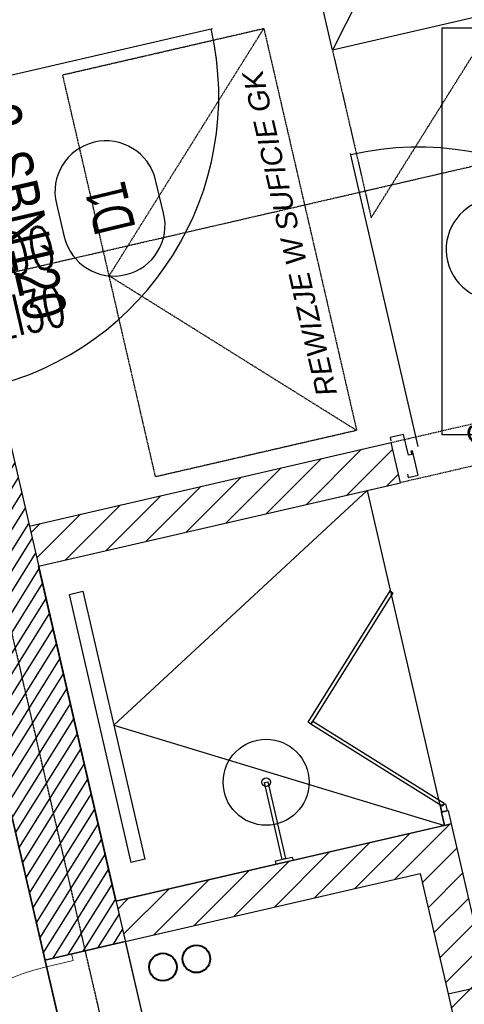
# Model space of a CAD drawing. Header units: millimetres. Extents: x 69081 to 158617, y -37521 to -9534.
# Tile 127 of 256: x 111867 to 111996, y -19561 to -19275. Entities that reach past the tile are written whole.
import ezdxf
from ezdxf.enums import TextEntityAlignment as Align

# ---------------------------------------------------------------- set-up
doc = ezdxf.new("R2010")
doc.units = ezdxf.units.MM
for name, pattern in [('DO', [0.8, 0.6, -0.1, 0, -0.1]), ('DP', [0.5, 0.3, -0.2]), ('KRESKOWA-SREDNIA', [0.2, 0.12, -0.08]), ('MP', [0.25, 0.15, -0.1])]:
    doc.linetypes.add(name, pattern=pattern)
for name, color, linetype in [('0_oświetlenie', 7, 'Continuous'), ('_A-opisy', 51, 'Continuous'), ('A-----SZ', 8, 'Continuous'), ('A-ARM', 8, 'Continuous'), ('A-MEB', 8, 'Continuous'), ('A-OKN', 3, 'Continuous'), ('A-OSI', 8, 'DO'), ('A-SCI', 7, 'Continuous'), ('AM DRZIW WEWN', 1, 'Continuous'), ('B-widok', 9, 'Continuous'), ('BA_drz', 7, 'Continuous'), ('BA_sym', 7, 'Continuous'), ('BZ_sym', 7, 'Continuous'), ('JS_OLKA KONSTR', 231, 'Continuous'), ('JS_p.poż.', 240, 'Continuous'), ('JS_PODCIĄGI', 1, 'DP'), ('porta', 8, 'Continuous'), ('R-----OP', 1, 'Continuous')]:
    doc.layers.add(name, color=color, linetype=linetype)
for name, color, linetype, lineweight in [('_A-stolarka', 72, 'Continuous', 9), ('_A-ściany', 141, 'Continuous', 35), ('A-DRZ-SY', 7, 'Continuous', 25), ('IS_Grzejnik', 15, 'Continuous', 5), ('IS_Pion1', 7, 'Continuous', 5), ('SB_OTWORY DRZWI', 1, 'Continuous', 9)]:
    doc.layers.add(name, color=color, linetype=linetype, lineweight=lineweight)
doc.styles.add('BIKTS', font='bikromsw.shx', dxfattribs={"width": 0.85})
doc.styles.add('Opisowy', font='arial.ttf')
doc.styles.add('ROMANS', font='romans.shx', dxfattribs={"height": 1})
doc.styles.add('SŁAWKA', font='simplex.shx', dxfattribs={"height": 12.5})
doc.styles.add('WYM--ROMANSSHX-08', font='ROMANS.SHX', dxfattribs={"width": 0.8})

# ---------------------------------------------------------------- blocks, each defined once
blk = doc.blocks.new('osie')
at = {"layer": 'A-OSI'}
for p, q in [((17560.16, -41339.7), (18200.3, -44112.43)), ((16784.58, -42416.98), (18686.55, -41977.87))]:
    blk.add_line(p, q, dxfattribs=at)
blk = doc.blocks.new('dr1h901')
at = {"color": 0}
blk.add_line((-0.5, 0), (-0.5, 1.005), dxfattribs=at)
at = {"color": 1}
blk.add_line((0, 0.1689), (0, -0.2655), dxfattribs=at)
blk.add_arc((-0.5, 0), 1, 0, 90, dxfattribs=at)
blk = doc.blocks.new('REWIZJE')
at = {"layer": '_A-opisy', "color": 40}
blk.add_line((28149.58, -31193.14), (28149.58, -31231.14), dxfattribs=at)
blk.add_line((28149.58, -31193.14), (28149.58, -31231.14), dxfattribs=at)
blk.add_circle((28149.59, -31181.14), 12, dxfattribs=at)
at = {"layer": '_A-stolarka'}
for p, q in [((28119.58, -31215.14), (28119.58, -31157.14)), ((28119.58, -31157.14), (28121.58, -31157.14)), ((28119.58, -31217.14), (28119.58, -31157.14)), ((28121.58, -31157.14), (28121.58, -31217.14)), ((28119.58, -31217.14), (28119.58, -31215.14)), ((28117.58, -31217.14), (28119.58, -31217.14)), ((28117.58, -31225.14), (28117.58, -31217.14)), ((28117.58, -31217.14), (28119.58, -31217.14)), ((28119.58, -31217.14), (28119.58, -31225.14)), ((28121.58, -31217.14), (28119.58, -31217.14)), ((28179.58, -31217.14), (28179.58, -31217.14)), ((28179.58, -31217.14), (28179.58, -31225.14)), ((28181.58, -31217.14), (28179.58, -31217.14)), ((28181.58, -31225.14), (28181.58, -31217.14)), ((28119.58, -31225.14), (28117.58, -31225.14)), ((28179.58, -31225.14), (28181.58, -31225.14))]:
    blk.add_line(p, q, dxfattribs=at)
blk.add_arc((28119.58, -31217.14), 60, 0, 90, dxfattribs=at)
at = {"layer": '_A-ściany', "linetype": 'Continuous'}
for p, q in [((28117.58, -31217.14), (28117.58, -31241.14)), ((28181.58, -31217.14), (28181.58, -31241.14))]:
    blk.add_line(p, q, dxfattribs=at)
at = {"layer": '_A-ściany', "lineweight": 5}
for p, q in [((28181.58, -31217.14), (28117.58, -31217.14)), ((28181.58, -31241.14), (28117.58, -31241.14))]:
    blk.add_line(p, q, dxfattribs=at)
at = {"layer": 'JS_PODCIĄGI', "color": 4}
for p, q in [((28157.08, -31241.14), (28142.08, -31241.14)), ((28142.08, -31241.14), (28157.08, -31241.14))]:
    blk.add_line(p, q, dxfattribs=at)
at = {"layer": '_A-opisy', "color": 40, "insert": (28121.24, -31172.97), "char_height": 16, "attachment_point": 1, "style": 'Opisowy'}
blk.add_mtext_dynamic_manual_height_columns('\\pxqc;R', width=57.9989, gutter_width=1, heights=[0], dxfattribs=at)
blk = doc.blocks.new('symnadpr')
at = {"style": 'BIKTS', "width": 0.8}
blk.add_attdef('SZT_NADPR', text='', height=25, dxfattribs=at).set_placement((-48.74, -11.67), align=Align.RIGHT)
blk.add_attdef('NAZNADPR', (-42.6, -11.67), '', height=25, dxfattribs=at)
blk = doc.blocks.new('A$C04435ce7')
at = {"layer": 'BZ_sym'}
ref = blk.add_blockref('symnadpr', (1184.41, 1980.84), dxfattribs=dict(at, xscale=0.4999999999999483, yscale=0.4999999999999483, zscale=0.4999999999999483, rotation=283.0000000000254))
ref.add_attrib('naznadpr', 'SBN120', (1173.48, 2000.38), dxfattribs={"height": 12.5, "rotation": 283, "style": 'BIKTS', "width": 0.8})
ref.add_attrib('szt_nadpr', '2', dxfattribs={"height": 12.5, "rotation": 283, "style": 'BIKTS', "width": 0.8}).set_placement((1172.03, 2006.67), align=Align.RIGHT)
blk = doc.blocks.new('symdrz')
blk.add_lwpolyline([(-10, -30, -1), (-10, 30), (10, 30, -1), (10, -30)], format="xyb", close=True)
at = {"style": 'BIKTS', "width": 0.8}
blk.add_attdef('SZERDRZ', text='', height=25, dxfattribs=at).set_placement((77.15, 8.8), align=Align.CENTER)
blk.add_attdef('SYMDRZ', text='', height=25, dxfattribs=at).set_placement((0, 0), align=Align.MIDDLE)
blk.add_attdef('WYSDRZ', text='', height=25, dxfattribs=at).set_placement((77.15, -9.49), align=Align.TOP_CENTER)
blk = doc.blocks.new('grzejniki pietro 2')
at = {"layer": 'IS_Pion1', "color": 5, "lineweight": 40}
blk.add_circle((17898.29, -41811.36, 289.1), 4, dxfattribs=at)
at = {"layer": 'IS_Pion1', "color": 1, "lineweight": 40}
blk.add_circle((17888.57, -41813.74, 289.1), 4, dxfattribs=at)
blk = doc.blocks.new('A$C253e2aa0')
at = {"layer": 'B-widok', "color": 1, "linetype": 'MP'}
blk.add_lwpolyline([(0, 60), (120, 60), (120, 0), (0, 0), (0, 60)], dxfattribs=at)
at = {"layer": 'B-widok', "linetype": 'MP'}
blk.add_lwpolyline([(0, 0), (60, 60), (120, 0)], dxfattribs=at)
at = {"layer": 'R-----OP', "ltscale": 10, "insert": (11.78, 9.11, 36538.02), "char_height": 6, "width": 4709.9909, "attachment_point": 1, "style": 'SŁAWKA'}
blk.add_mtext('{\\fArial|b0|i1|c0|p34;REWIZJE W SUFICIE GK}', dxfattribs=at)
blk = doc.blocks.new('A$Cf85abbde')
at = {"layer": 'A-SCI', "color": 4}
for p, q in [((12, 103), (0, 103)), ((12, 0), (0, 0))]:
    blk.add_line(p, q, dxfattribs=at)
at = {"layer": 'JS_PODCIĄGI', "lineweight": -3}
for p, q in [((0, 0), (0, 103)), ((12, 103), (12, 0))]:
    blk.add_line(p, q, dxfattribs=at)
at = {"layer": 'AM DRZIW WEWN', "insert": (0.83, 21.87), "char_height": 10, "width": 61.9698, "attachment_point": 1, "rotation": 90, "style": 'ROMANS'}
blk.add_mtext('{\\W0.5;SoxHo=103x206}', dxfattribs=at)

msp = doc.modelspace()

# ---------------------------------------------------------------- hatches: boundary and pattern name
at = {"layer": 'A-----SZ'}
h = msp.add_hatch(dxfattribs=at)
h.set_pattern_fill('ANSI31', color=256, scale=2)
h.set_pattern_definition([(45, (77432.36, 11586.2524), (-4.4901281, 4.4901281), [])])
h.paths.add_polyline_path([(111938.0672, -18753.5466), (111926.3748, -18756.246), (111979.9131, -18988.1461), (111971.1438, -18990.1707), (111973.8432, -19001.8631), (111994.305, -18997.1391)])
h.paths.add_polyline_path([(111824.0659, -18779.8659), (111812.3735, -18782.5653), (111820.4717, -18817.6426), (111734.7271, -18837.4383), (111737.4266, -18849.1308), (111834.8636, -18826.6357)])
h.paths.add_polyline_path([(111873.4831, -19025.0331), (111870.7837, -19013.3406), (111780.1673, -19034.2611), (111782.8667, -19045.9535)])
h.paths.add_polyline_path([(111543.5269, -18893.896), (111540.8275, -18882.2036), (111455.0829, -18901.9993), (111446.9847, -18866.922), (111435.2923, -18869.6214), (111446.0899, -18916.3911)])
h.paths.add_polyline_path([(111332.9834, -18893.2412), (111321.291, -18895.9406), (111377.5287, -19139.5332), (111397.9905, -19134.8092), (111395.2911, -19123.1167), (111386.5217, -19125.1413)])
h.paths.add_polyline_path([(111588.967, -19090.7188), (111586.2676, -19079.0263), (111493.7025, -19100.3967), (111496.4019, -19112.0891)])
h.paths.add_polyline_path([(111636.4317, -19296.3109), (111633.0574, -19281.6953), (111023.1018, -19422.5147), (111026.476, -19437.1302)])
h.paths.add_polyline_path([(112440.287, -19110.7262), (112436.9127, -19096.1107), (111826.9571, -19236.9301), (111830.3313, -19251.5456)])
h.paths.add_polyline_path([(111977.6292, -19409.4581), (111974.9297, -19397.7657), (111869.6978, -19422.0604), (111872.3972, -19433.7528)])
h.paths.add_polyline_path([(111678.4975, -19478.5181), (111675.7981, -19466.8256), (111570.5662, -19491.1203), (111573.2656, -19502.8128)])
h.paths.add_polyline_path([(111430.0332, -19535.8806), (111472.9055, -19525.9827), (111470.206, -19514.2903), (111415.6413, -19526.8876), (111451.6335, -19682.7868), (111463.3259, -19680.0874)])
h.paths.add_polyline_path([(111629.42, -19657.1361), (111626.0457, -19642.5205), (111101.8346, -19763.5442), (111105.2089, -19778.1597)])
h.paths.add_polyline_path([(111703.6921, -19587.6475), (111700.9926, -19575.9551), (111603.5556, -19598.4502), (111614.3533, -19645.2199), (111626.0457, -19642.5205), (111617.9475, -19607.4432)])
h.paths.add_polyline_path([(111725.9622, -19684.1102), (111723.2628, -19672.4177), (111637.5182, -19692.2134), (111629.42, -19657.1361), (111617.7276, -19659.8355), (111628.5252, -19706.6053)])
h.paths.add_polyline_path([(111762.4043, -19841.9581), (111759.7049, -19830.2657), (111654.4729, -19854.5604), (111657.1723, -19866.2528)])
h.paths.add_polyline_path([(112017.2989, -19616.8498), (112006.5012, -19570.08), (111994.8088, -19572.7794), (112002.907, -19607.8568), (111917.1624, -19627.6525), (111919.8619, -19639.3449)])
h.paths.add_polyline_path([(111992.3293, -19508.6947), (111894.8923, -19531.1898), (111897.5917, -19542.8823), (111983.3363, -19523.0866), (111991.4345, -19558.1639), (112003.1269, -19555.4645)])
h.paths.add_polyline_path([(112519.0199, -19451.7558), (112515.6456, -19437.1402), (111991.4345, -19558.1639), (111994.8088, -19572.7794)])
h.paths.add_polyline_path([(112061.5359, -19772.8981), (112058.8365, -19761.2057), (111953.6045, -19785.5004), (111956.3039, -19797.1928)])
h = msp.add_hatch(dxfattribs=at)
h.set_pattern_fill('ANSI31', color=256, angle=13)
h.set_pattern_definition([(58, (78445.9535, -6572.538), (-2.6925527, 1.68249366), [])])
h.paths.add_polyline_path([(111838.6646, -19394.3306), (111862.0494, -19388.9318), (111897.5923, -19542.8849), (111874.2074, -19548.2837)])

# ---------------------------------------------------------------- linework, layer by layer
msp.add_lwpolyline([(111556.6836, -18844.1938), (111703.244, -18807.7598), (111981.0586, -20011.1069), (112126.2397, -19977.5892), (112217.3915, -20376.0176), (113845.1415, -20376.0176), (113845.1415, -18660.5941), (113996.1415, -18660.5941), (113996.1415, -20536.5941), (111947.4049, -20536.5941), (111556.4636, -18843.6979)])
at = {"layer": 'A-ARM'}
for points in [[(111872.3972, -19433.7528), (111967.8855, -19411.7076), (111990.3806, -19509.1446), (111894.8923, -19531.1898)], [(111899.3548, -19519.8965), (111881.3587, -19441.9469), (111885.2562, -19441.0471), (111903.2523, -19518.9967)]]:
    msp.add_lwpolyline(points, close=True, dxfattribs=at)
msp.add_lwpolyline([(111967.8855, -19411.7076), (111894.2542, -19480.0219), (111990.3806, -19509.1446)], dxfattribs=at)
msp.add_circle((111938.5445, -19496.5835), 12.5, dxfattribs=at)
at = {"layer": 'A-MEB'}
msp.add_line((111993.0511, -19213.9788), (111957.8297, -19283.6885), dxfattribs=at)
for points in [[(111993.0511, -19213.9788), (112006.5482, -19272.441), (111957.8297, -19283.6885), (111944.3326, -19225.2263)], [(111944.183, -19518.7839), (111943.2086, -19519.0088), (111938.0573, -19496.696), (111939.0317, -19496.4711)], [(111946.3567, -19519.3083), (111941.4848, -19520.4331), (111941.2599, -19519.4587), (111946.1317, -19518.3339)]]:
    msp.add_lwpolyline(points, close=True, dxfattribs=at)
at = {"layer": 'A-MEB', "linetype": 'KRESKOWA-SREDNIA'}
msp.add_lwpolyline([(111957.8297, -19283.6885), (111969.0773, -19332.407), (112006.5482, -19272.441)], dxfattribs=at)
at = {"layer": 'A-MEB'}
msp.add_circle((111938.5445, -19496.5835), 1.2582, dxfattribs=at)
at = {"layer": 'A-OKN'}
for points in [[(111950.73, -19479.1212), (111974.5764, -19440.959), (111975.4245, -19441.4889), (111951.5781, -19479.6511)], [(111989.7403, -19503.4975), (111951.5781, -19479.6511), (111952.108, -19478.803), (111990.2702, -19502.6494)], [(111989.7243, -19505.1909), (111989.2744, -19503.2422), (111990.736, -19502.9047), (111991.1859, -19504.8535)], [(111990.3806, -19509.1446), (111989.4808, -19505.2471), (111991.4295, -19504.7972), (111992.3293, -19508.6947)]]:
    msp.add_lwpolyline(points, close=True, dxfattribs=at)
at = {"layer": 'A-SCI', "color": 5}
for p, q in [((111869.6978, -19422.0604), (111974.9297, -19397.7657)), ((111872.3972, -19433.7528), (111977.6292, -19409.4581)), ((111991.4345, -19558.1639), (112515.6456, -19437.1402)), ((111991.4345, -19558.1639), (112515.6456, -19437.1402)), ((111894.8923, -19531.1898), (111992.3293, -19508.6947)), ((111992.3293, -19508.6947), (112003.1269, -19555.4645)), ((111897.5917, -19542.8823), (111983.3363, -19523.0866)), ((111897.5917, -19542.8823), (111983.3363, -19523.0866)), ((111983.3363, -19523.0866), (111991.4345, -19558.1639))]:
    msp.add_line(p, q, dxfattribs=at)
at = {"layer": 'A-SCI', "color": 4}
msp.add_lwpolyline([(111958.5534, -19806.9365), (111935.1686, -19812.3354), (111838.6646, -19394.3306), (111862.0494, -19388.9318)], close=True, dxfattribs=at)
msp.add_lwpolyline([(111991.4345, -19558.1639), (111994.8088, -19572.7794)], dxfattribs=at)
at = {"layer": 'porta'}
msp.add_lwpolyline([(111979.6152, -19406.947), (111979.8401, -19407.9213), (111982.7632, -19407.2465), (111981.1323, -19400.1823), (111980.6452, -19400.2948), (111980.8701, -19401.2692), (111979.8957, -19401.4941), (111978.4898, -19395.4043), (111974.5923, -19396.3041), (111974.5923, -19396.3041), (111974.8173, -19397.2785)], dxfattribs=at)

# ---------------------------------------------------------------- block references
at = {"layer": 'A-DRZ-SY', "color": 4, "rotation": 103.0000005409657}
msp.add_blockref('REWIZJE', (87796.6377, -54029.8998), dxfattribs=at)
at = {"layer": 'A-SCI', "color": 4}
msp.add_blockref('osie', (94084.5456, 22838.835), dxfattribs=at)
at = {"layer": 'AM DRZIW WEWN'}
ref = msp.add_blockref('symdrz', (111893.1545, -19329.7058), dxfattribs=dict(at, xscale=-0.4950000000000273, yscale=0.4950000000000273, zscale=0.4950000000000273, rotation=103.5600222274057))
ref.add_attrib('Symdrz', 'D1', dxfattribs={"layer": 'BA_sym', "height": 12, "rotation": 103.560022, "style": 'BIKTS', "width": 0.7}).set_placement((111893.1545, -19329.7058), align=Align.MIDDLE_CENTER)
ref = msp.add_blockref('symdrz', (112010.5659, -19340.5036), dxfattribs=dict(at, xscale=-0.4950000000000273, yscale=0.4950000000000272, zscale=0.4950000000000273, rotation=12.9999999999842))
ref.add_attrib('Symdrz', 'D2', dxfattribs={"layer": 'BA_sym', "height": 12, "rotation": 13, "style": 'BIKTS', "width": 0.7}).set_placement((112010.5659, -19340.5036), align=Align.MIDDLE_CENTER)
at = {"layer": 'B-widok', "rotation": 103.0000000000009}
msp.add_blockref('A$C253e2aa0', (111964.863, -19394.2658, 711.9019), dxfattribs=at)
at = {"layer": 'BA_drz'}
for p, xscale, yscale, zscale, rotation in [((111847.5413, -19339.4266), -86.99999999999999, -86.99999999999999, -86.99999999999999, 102.9999999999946), ((112025.1098, -19389.1038), -87, -87, -87, 193)]:
    msp.add_blockref('dr1h901', p, dxfattribs=dict(at, xscale=xscale, yscale=yscale, zscale=zscale, rotation=rotation))
at = {"layer": 'IS_Grzejnik'}
msp.add_blockref('grzejniki pietro 2', (94019.9764, 22263.4019, -289.1), dxfattribs=at)
at = {"layer": 'JS_OLKA KONSTR'}
msp.add_blockref('A$C04435ce7', (110684.0499, -21314.9635), dxfattribs=at)
at = {"layer": 'SB_OTWORY DRZWI', "rotation": 283.0000000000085}
msp.add_blockref('A$Cf85abbde', (111974.9297, -19397.7657), dxfattribs=at)

# ---------------------------------------------------------------- texts
at = {"layer": '0_oświetlenie', "linetype": 'Continuous', "insert": (112183.7547, -19282.1746, 1), "char_height": 25, "width": 378.004849, "attachment_point": 2, "style": 'WYM--ROMANSSHX-08', "bg_fill": 16, "box_fill_scale": 1.2, "bg_fill_color": 257, "bg_fill_transparency": 0}
msp.add_mtext('\\Fsimplex.shx|c238;oświetlenie wg projektu powtarzalnego wnętrz \\Pmoduł 2B', dxfattribs=at)
at = {"layer": 'JS_p.poż.', "ltscale": 0.02, "insert": (111858.1727, -19356.3499), "char_height": 12, "width": 43.674436, "attachment_point": 1, "rotation": 13, "style": 'ROMANS'}
msp.add_mtext('{\\W0.6;EI30}', dxfattribs=at)
at = {"layer": 'R-----OP', "insert": (112195.0468, -19294.6781), "char_height": 12.5, "width": 342.829506, "attachment_point": 9, "rotation": 13, "style": 'ROMANS'}
msp.add_mtext('\\pxql;{\\W0.7;90\\P200\\P }', dxfattribs=at)

doc.saveas('drawing.dxf')
